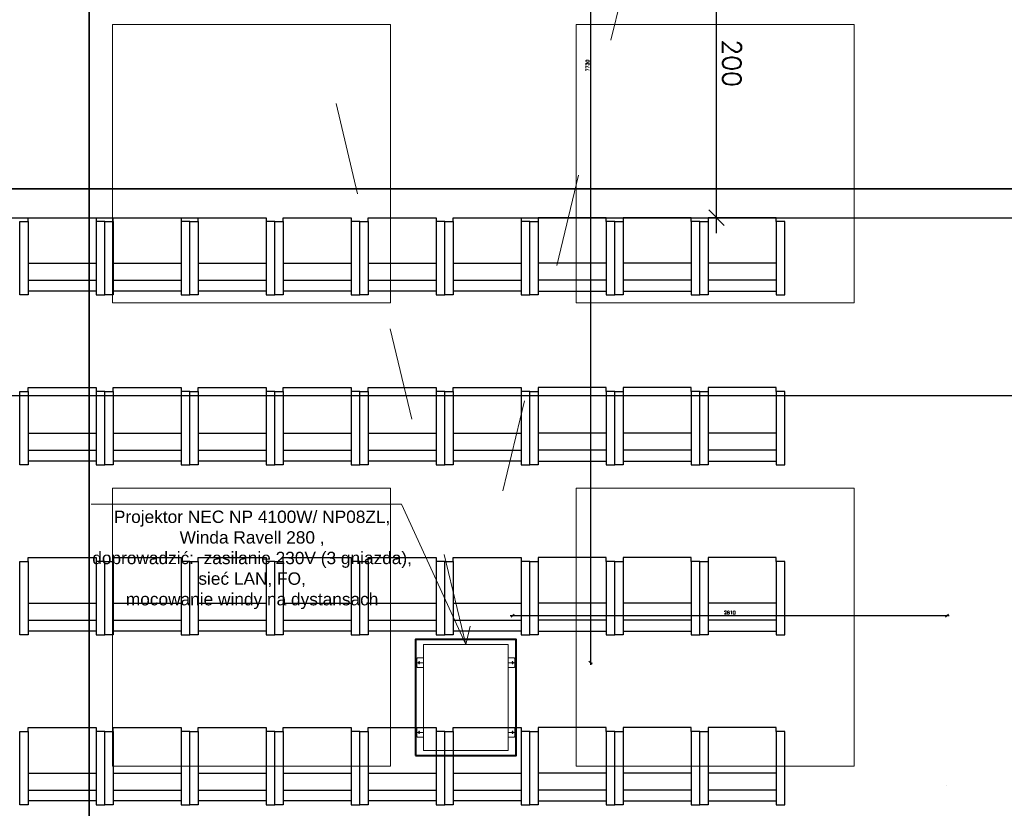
# Model space of a CAD drawing. Header units: centimetres. Extents: x -228435 to 111511, y -89367 to 428125.
# Tile 49 of 219: x -52539 to -46169, y 32327 to 37431. Entities that reach past the tile are written whole.
import ezdxf
from ezdxf.xclip import XClip

# ---------------------------------------------------------------- set-up
doc = ezdxf.new("R2010")
doc.units = ezdxf.units.CM
doc.header["$LTSCALE"] = 50
doc.header["$XCLIPFRAME"] = 0
doc.header["$PDMODE"] = 35
doc.header["$PDSIZE"] = 0.1
for name, pattern in [('0_II 10 sal$0$HIDDEN', [9.525, 6.35, -3.175]), ('CENTER', [2, 1.25, -0.25, 0.25, -0.25]), ('DASHDOT2', [12.7, 6.35, -3.175, 0, -3.175]), ('HIDDEN2', [4.7625, 3.175, -1.5875]), ('HIDDENX2', [19.05, 12.7, -6.35]), ('Kondygnacja -1$0$ACAD_ISO03W100', [30, 12, -18])]:
    doc.linetypes.add(name, pattern=pattern)
doc.layers.get('0').update_dxf_attribs({"color": 8})
doc.layers.get('DEFPOINTS').update_dxf_attribs({"color": 8})
for name, color, linetype in [('0_II 10 sal$0$ARCH_SIEDZENIA', 8, 'Continuous'), ('0_II 10 sal$0$ARCH_WYPOSAŻENIE_INNE', 8, 'Continuous'), ('ARCH_INFO_KŁADY ŚCIAN', 8, 'HIDDEN2'), ('ARCH_INFO_OSIE_IST', 8, 'DASHDOT2'), ('Kondygnacja -1$0$ARCH_WYPOSAŻENIE_INNE', 8, 'Continuous'), ('Osie rzutów$0$ARCH_INFO_OSIE_OPISY_IST', 8, 'Continuous'), ('RYSUNKOWE_XREF', 8, 'Continuous')]:
    doc.layers.add(name, color=color, linetype=linetype)
for name, color, linetype, lineweight in [('ARCH_SUFITY_PODWIESZANE', 8, 'HIDDENX2', 9), ('osie', 8, 'CENTER', 13), ('SYSTEMY AV', 8, 'Continuous', 13)]:
    doc.layers.add(name, color=color, linetype=linetype, lineweight=lineweight)
doc.styles.add('-1 sale konferencyjne$0$Arial', font='ARIAL.TTF')
doc.styles.add('Romans', font='Romans.shx')
doc.dimstyles.new('Wymiary 1-100', dxfattribs={"dimtxt": 12, "dimasz": 10, "dimexe": 5, "dimexo": 0, "dimgap": 4, "dimtad": 1, "dimrnd": 0.5, "dimzin": 12, "dimdsep": 46, "dimtxsty": 'Romans', "dimblk": 'OBLIQUE', "dimcen": 10, "dimdle": 10, "dimclrt": 55, "dimazin": 0, "dimtfac": 1, "dimtmove": 1, "dimatfit": 3, "dimfxl": 0, "dimtolj": 1, "dimtzin": 0, "dimarcsym": 0})
doc.dimstyles.new('Wymiary 1-200', dxfattribs={"dimtxt": 22, "dimasz": 20, "dimexe": 10, "dimexo": 0, "dimgap": 8, "dimtad": 1, "dimrnd": 0.5, "dimzin": 12, "dimdsep": 46, "dimtxsty": 'Romans', "dimblk": 'OBLIQUE', "dimcen": 0.5, "dimdle": 15, "dimclrt": 55, "dimazin": 0, "dimtfac": 1, "dimtmove": 1, "dimatfit": 3, "dimfxl": 0, "dimtolj": 1, "dimtzin": 0, "dimarcsym": 0})

# ---------------------------------------------------------------- blocks, each defined once
blk = doc.blocks.new('SU Lampy kwadratowe +0')
at = {"layer": 'ARCH_SUFITY_PODWIESZANE', "ltscale": 2.5}
for points in [[(6920, 8240), (7100, 8240), (7100, 8060), (6920, 8060)], [(7220, 8240), (7400, 8240), (7400, 8060), (7220, 8060)], [(6920, 7940), (7100, 7940), (7100, 7760), (6920, 7760)], [(7220, 7940), (7400, 7940), (7400, 7760), (7220, 7760)]]:
    blk.add_lwpolyline(points, close=True, dxfattribs=at)
blk = doc.blocks.new('Linie kładów 0')
at = {"layer": 'ARCH_INFO_KŁADY ŚCIAN', "ltscale": 10, "const_width": 1}
for points in [[(6905.02, 5618.71), (6905.02, 11674.11)], [(6335.35, 8133.67), (10090.19, 8133.67)]]:
    blk.add_lwpolyline(points, dxfattribs=at)
blk = doc.blocks.new('_Oblique')
at = {"color": 0, "linetype": 'ByBlock', "lineweight": -2}
blk.add_line((-0.5, -0.5), (0.5, 0.5), dxfattribs=at)
blk = doc.blocks.new('*D1265')
at = {"color": 0, "lineweight": -2}
for p, q in [((850.46, 490.1), (850.46, 270.1)), ((842.46, 480.1), (855.46, 480.1)), ((858.46, 280.1), (845.46, 280.1))]:
    blk.add_line(p, q, dxfattribs=at)
at = {"layer": 'DEFPOINTS', "color": 0, "lineweight": 40}
for p in [(785.33, 480.1), (850.46, 280.1), (862.35, 280.1)]:
    blk.add_point(p, dxfattribs=at)
at = {"color": 0, "lineweight": -2, "xscale": 10, "yscale": 10, "zscale": 10}
for p, rotation in [((850.46, 480.1), 90), ((850.46, 280.1), 270)]:
    blk.add_blockref('_Oblique', p, dxfattribs=dict(at, rotation=rotation))
at = {"color": 55, "insert": (840.46, 380.1), "char_height": 12, "attachment_point": 5, "rotation": 90, "style": 'Romans'}
blk.add_mtext('\\A1;200', dxfattribs=at)
blk = doc.blocks.new('A$C45FE2F59')
for p, q in [((0, 700), (-280, 700)), ((0, 700), (280, 700)), ((-324, 607.5), (-319, 612.5)), ((-324, 552.5), (-324, 607.5)), ((-284, 612.5), (-319, 612.5)), ((284, 612.5), (319, 612.5)), ((324, 607.5), (319, 612.5)), ((324, 552.5), (324, 607.5)), ((-324, 552.5), (-319, 547.5)), ((-284, 547.5), (-319, 547.5)), ((284, 547.5), (319, 547.5)), ((324, 552.5), (319, 547.5)), ((-324, 147.5), (-319, 152.5)), ((-324, 147.5), (-324, 92.5)), ((-284, 152.5), (-319, 152.5)), ((284, 152.5), (319, 152.5)), ((324, 147.5), (319, 152.5)), ((324, 147.5), (324, 92.5)), ((-324, 92.5), (-319, 87.5)), ((-284, 87.5), (-319, 87.5)), ((284, 87.5), (319, 87.5)), ((324, 92.5), (319, 87.5)), ((0, 0), (-280, 0)), ((0, 0), (280, 0)), ((45.3, 0), (-280, 0)), ((-277, 0), (277, 0)), ((280, 0), (127, 0))]:
    blk.add_line(p, q)
blk.add_lwpolyline([(-280, 700), (280, 700), (280, 0), (-280, 0)], close=True)
for centre, radius in [((-309, 580), 5.5), ((309, 580), 5.5), ((-309, 580), 5), ((309, 580), 5), ((-309, 120), 5.5), ((-309, 120), 5), ((309, 120), 5.5), ((309, 120), 5)]:
    blk.add_circle(centre, radius)
at = {"layer": 'osie'}
for p, q in [((-309, 580), (-309, 590)), ((309, 580), (309, 590)), ((-280, 580), (-329.6, 580)), ((-309, 580), (-309, 570)), ((280, 580), (329.6, 580)), ((309, 580), (309, 570)), ((-280, 120), (-329.6, 120)), ((-309, 120), (-309, 130)), ((-309, 120), (-309, 110)), ((280, 120), (329.6, 120)), ((309, 120), (309, 130)), ((309, 120), (309, 110))]:
    blk.add_line(p, q, dxfattribs=at)
blk = doc.blocks.new('0_II 10 sal$0$Miejsce_siedzące_2d')
at = {"color": 0, "linetype": 'ByBlock', "lineweight": -2}
for p, q in [((-26.42, 27.08), (26.42, 27.08)), ((-26.42, 12.55), (26.42, 12.55))]:
    blk.add_line(p, q, dxfattribs=at)
for points in [[(-26.42, 62.74), (-26.42, 0), (-33.02, 0), (-33.02, 62.74), (-26.42, 62.74), (-26.42, 66.04), (26.42, 66.04), (26.42, 62.74), (26.42, 0), (33.02, 0), (33.02, 62.74), (26.42, 62.74)], [(26.42, 3.3), (-26.42, 3.3)]]:
    blk.add_lwpolyline(points, dxfattribs=at)
blk = doc.blocks.new('Osie rzutów')
at = {"layer": 'ARCH_INFO_OSIE_IST', "ltscale": 10}
for p, q in [((7460, 12510), (7460, 4623.26)), ((4436.24, 8000), (15156.54, 8000))]:
    blk.add_line(p, q, dxfattribs=at)
blk = doc.blocks.new('A$C6FDA0163')
at = {"layer": 'RYSUNKOWE_XREF'}
blk.add_blockref('Osie rzutów', (-10460.03, -9819.05, -630), dxfattribs=at)
blk = doc.blocks.new('*D1196')
at = {"layer": 'DEFPOINTS', "color": 0, "lineweight": 40}
for p in [(-47842, 41000, 6300), (-49350, 33270, 6300), (-48846.1, 33270)]:
    blk.add_point(p, dxfattribs=at)
at = {"layer": 'SYSTEMY AV', "color": 0, "lineweight": -2}
for p, q in [((-48852, 41000), (-48856.1, 41000)), ((-48846.1, 41015), (-48846.1, 33255)), ((-48838.2, 33270), (-48836.1, 33270))]:
    blk.add_line(p, q, dxfattribs=at)
at = {"layer": 'SYSTEMY AV', "color": 0, "lineweight": -2, "xscale": 20, "yscale": 20, "zscale": 20}
for p, rotation in [((-48846.1, 41000), 90), ((-48846.1, 33270), 270)]:
    blk.add_blockref('_Oblique', p, dxfattribs=dict(at, rotation=rotation))
at = {"layer": 'SYSTEMY AV', "color": 55, "lineweight": 40, "insert": (-48865.1, 37135), "char_height": 22, "attachment_point": 5, "rotation": 90, "style": 'Romans'}
blk.add_mtext('\\A1;7730', dxfattribs=at)
blk = doc.blocks.new('*D1197')
at = {"layer": 'DEFPOINTS', "color": 0, "lineweight": 40}
for p in [(-46540, 33575), (-49350, 33270, 6300), (-46540, 33170, 6300)]:
    blk.add_point(p, dxfattribs=at)
at = {"layer": 'SYSTEMY AV', "color": 0, "lineweight": -2}
for p, q in [((-49365, 33575), (-46525, 33575)), ((-49350, 33583.7), (-49350, 33585)), ((-46540, 33583.3), (-46540, 33585))]:
    blk.add_line(p, q, dxfattribs=at)
at = {"layer": 'SYSTEMY AV', "color": 0, "lineweight": -2, "xscale": 20, "yscale": 20, "zscale": 20, "rotation": 180}
blk.add_blockref('_Oblique', (-49350, 33575), dxfattribs=at)
at = {"layer": 'SYSTEMY AV', "color": 0, "lineweight": -2, "xscale": 20, "yscale": 20, "zscale": 20}
blk.add_blockref('_Oblique', (-46540, 33575), dxfattribs=at)
at = {"layer": 'SYSTEMY AV', "color": 55, "lineweight": 40, "insert": (-47945, 33594), "char_height": 22, "attachment_point": 5, "style": 'Romans'}
blk.add_mtext('\\A1;2810', dxfattribs=at)
blk = doc.blocks.new('A$C1D9A4D4F')
at = {"linetype": 'HIDDEN2', "ltscale": 10}
blk.add_line((865.947, 480.095), (45.603, 480.095), dxfattribs=at)
at = {"insert": (549.677, 360.512), "char_height": 10, "width": 126.29964, "attachment_point": 1}
blk.add_mtext('{\\fArial|b0|i0|c238|p34;skrzynka przyłaczeniowa w podłodze}', dxfattribs=at)
dim = blk.add_linear_dim(base=(850.458, 280.095), p1=(785.329, 480.095), p2=(862.355, 280.095), angle=90, dimstyle='Wymiary 1-100')
dim.commit()
dim.dimension.update_dxf_attribs({"geometry": '*D1265', "text_midpoint": (840.458, 380.095)})

msp = doc.modelspace()

# ---------------------------------------------------------------- linework, layer by layer
at = {"layer": '0_II 10 sal$0$ARCH_WYPOSAŻENIE_INNE', "linetype": '0_II 10 sal$0$HIDDEN', "ltscale": 10, "elevation": 7230}
msp.add_lwpolyline([(-54189.42803, 18325.58237), (-54189.42803, 36150.00781), (-48370.0026, 36150.00781), (-48370.0026, 36150.00781), (-44940.0026, 36150.00781), (-44940.0026, 36150.00781), (-36690.0026, 36150.00781), (-36690.0026, 36150.00781), (-35865.0026, 36150.00781), (-35865.57717, 30630.58237), (-36170.57717, 30630.58237), (-36170.57717, 27369.43324), (-35865.57717, 27369.43324), (-35865.57717, 18630.58237), (-36170.57717, 18630.58237), (-36170.57717, 18325.58237), (-44909.42803, 18325.58237), (-44909.42803, 18630.58237), (-48170.57717, 18630.58237), (-48170.57717, 18325.58237)], close=True, dxfattribs=at)
at = {"layer": 'SYSTEMY AV'}
for p, q in [((-52076.95429, 34296.22892, -5670), (-50069.64801, 34296.95392, -5670)), ((-50069.64801, 34296.95392, -5670), (-49652.82, 33387.6, 630))]:
    msp.add_line(p, q, dxfattribs=at)
at = {"layer": 'SYSTEMY AV', "linetype": 'Kondygnacja -1$0$ACAD_ISO03W100', "elevation": 630}
msp.add_lwpolyline([(-47874.38402, 40799.96968), (-49652.82, 33387.6), (-51431.25598, 40799.96968)], dxfattribs=at)
at = {"layer": 'SYSTEMY AV', "lineweight": 40, "elevation": 630}
msp.add_lwpolyline([(-49977.82, 32669.6), (-49327.82, 32669.6), (-49327.82, 33419.6), (-49977.82, 33419.6)], close=True, dxfattribs=at)

# ---------------------------------------------------------------- block references
ref = msp.add_blockref('A$C6FDA0163', (-16540, 53190.5, 630), dxfattribs=dict(xscale=10, yscale=10, zscale=10))
XClip(ref).set_block_clipping_path([(-400.031931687, -2219.05), (399.968068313, 380.95)])
at = {"layer": '0_II 10 sal$0$ARCH_SIEDZENIA', "linetype": 'Continuous', "lineweight": -3, "yscale": 7.571168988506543, "zscale": 10}
for p, xscale in [((-52264.42803, 35650, 7230), 8.328285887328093), ((-51714.42803, 35650, 7230), 8.328285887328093), ((-51164.42803, 35650, 7230), 8.328285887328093), ((-50614.42803, 35650, 7230), 8.328285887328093), ((-50064.42803, 35650, 7230), 8.328285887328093), ((-49514.42803, 35650, 7230), 8.328285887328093), ((-48964.42803, 35650, 7230), -8.328285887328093), ((-48414.42803, 35650, 7230), -8.328285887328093), ((-47864.42803, 35650, 7230), -8.328285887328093), ((-52264.42803, 34550, 7230), 8.328285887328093), ((-51714.42803, 34550, 7230), 8.328285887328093), ((-51164.42803, 34550, 7230), 8.328285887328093), ((-50614.42803, 34550, 7230), 8.328285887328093), ((-50064.42803, 34550, 7230), 8.328285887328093), ((-49514.42803, 34550, 7230), 8.328285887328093), ((-48964.42803, 34550, 7230), -8.328285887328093), ((-48414.42803, 34550, 7230), -8.328285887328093), ((-47864.42803, 34550, 7230), -8.328285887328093), ((-52264.42803, 33450, 7230), 8.328285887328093), ((-52264.42803, 33450, 7230), 8.328285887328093), ((-51714.42803, 33450, 7230), 8.328285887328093), ((-51714.42803, 33450, 7230), 8.328285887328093), ((-51164.42803, 33450, 7230), 8.328285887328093), ((-51164.42803, 33450, 7230), 8.328285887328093), ((-50614.42803, 33450, 7230), 8.328285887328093), ((-50614.42803, 33450, 7230), 8.328285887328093), ((-50064.42803, 33450, 7230), 8.328285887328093), ((-50064.42803, 33450, 7230), 8.328285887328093), ((-49514.42803, 33450, 7230), 8.328285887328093), ((-49514.42803, 33450, 7230), 8.328285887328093), ((-48964.42803, 33450, 7230), -8.328285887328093), ((-48964.42803, 33450, 7230), -8.328285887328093), ((-48414.42803, 33450, 7230), -8.328285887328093), ((-48414.42803, 33450, 7230), -8.328285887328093), ((-47864.42803, 33450, 7230), -8.328285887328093), ((-47864.42803, 33450, 7230), -8.328285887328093), ((-52264.42803, 32350, 7230), 8.328285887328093), ((-51714.42803, 32350, 7230), 8.328285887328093), ((-51164.42803, 32350, 7230), 8.328285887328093), ((-50614.42803, 32350, 7230), 8.328285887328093), ((-50064.42803, 32350, 7230), 8.328285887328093), ((-49514.42803, 32350, 7230), 8.328285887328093), ((-48964.42803, 32350, 7230), -8.328285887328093), ((-48414.42803, 32350, 7230), -8.328285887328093), ((-47864.42803, 32350, 7230), -8.328285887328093)]:
    msp.add_blockref('0_II 10 sal$0$Miejsce_siedzące_2d', p, dxfattribs=dict(at, xscale=xscale))
at = {"layer": 'ARCH_INFO_KŁADY ŚCIAN', "xscale": 10, "yscale": 10, "zscale": 10}
msp.add_blockref('Linie kładów 0', (-121140, -45000, 630), dxfattribs=at)
at = {"layer": 'ARCH_SUFITY_PODWIESZANE', "ltscale": 2.5, "xscale": 10, "yscale": 10, "zscale": 10}
msp.add_blockref('SU Lampy kwadratowe +0', (-121140, -45000, -5670), dxfattribs=at)
at = {"layer": 'Kondygnacja -1$0$ARCH_WYPOSAŻENIE_INNE', "xscale": 10, "yscale": 10, "zscale": 10, "rotation": 180}
msp.add_blockref('A$C1D9A4D4F', (-39526.74354, 40950.95388, 630), dxfattribs=at)
at = {"layer": 'Osie rzutów$0$ARCH_INFO_OSIE_OPISY_IST', "xscale": 10, "yscale": 10, "zscale": 10}
msp.add_blockref('Osie rzutów', (-121140, -45000, 630), dxfattribs=at)
at = {"layer": 'SYSTEMY AV', "xscale": 0.9799999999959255, "yscale": 0.9799999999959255, "zscale": 0.9799999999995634, "rotation": 180}
msp.add_blockref('A$C45FE2F59', (-49652.82, 33387.6, 630), dxfattribs=at)

# ---------------------------------------------------------------- texts
at = {"layer": 'SYSTEMY AV', "insert": (-51035.68157, 33616.78782, -5670), "char_height": 200, "width": 2241.3600514, "attachment_point": 8, "style": '-1 sale konferencyjne$0$Arial'}
msp.add_mtext('\\P{\\H0.4x;Projektor NEC NP 4100W/ NP08ZL, \\PWinda Ravell 280 , \\Pdoprowadzić:  zasilanie 230V (3 gniazda), sieć LAN, FO,\\Pmocowanie windy na dystansach }', dxfattribs=at)

# ---------------------------------------------------------------- dimensions: what is measured, and where the dimension line sits
at = {"layer": 'SYSTEMY AV', "lineweight": 40}
dim = msp.add_linear_dim(base=(-48846.09051, 33270, -5670), p1=(-47842.04358, 41000.02589, 630), p2=(-49350, 33270, 630), angle=270, dimstyle='Wymiary 1-200', dxfattribs=at)
dim.commit()
dim.dimension.update_dxf_attribs({"geometry": '*D1196', "text_midpoint": (-48865.09051, 37135.01294, -5670)})
dim = msp.add_linear_dim(base=(-46540, 33574.98642, -5670), p1=(-49350, 33270, 630), p2=(-46540, 33170.02589, 630), dimstyle='Wymiary 1-200', dxfattribs=at)
dim.commit()
dim.dimension.update_dxf_attribs({"geometry": '*D1197', "text_midpoint": (-47945, 33593.98642, -5670)})

doc.saveas('drawing.dxf')
